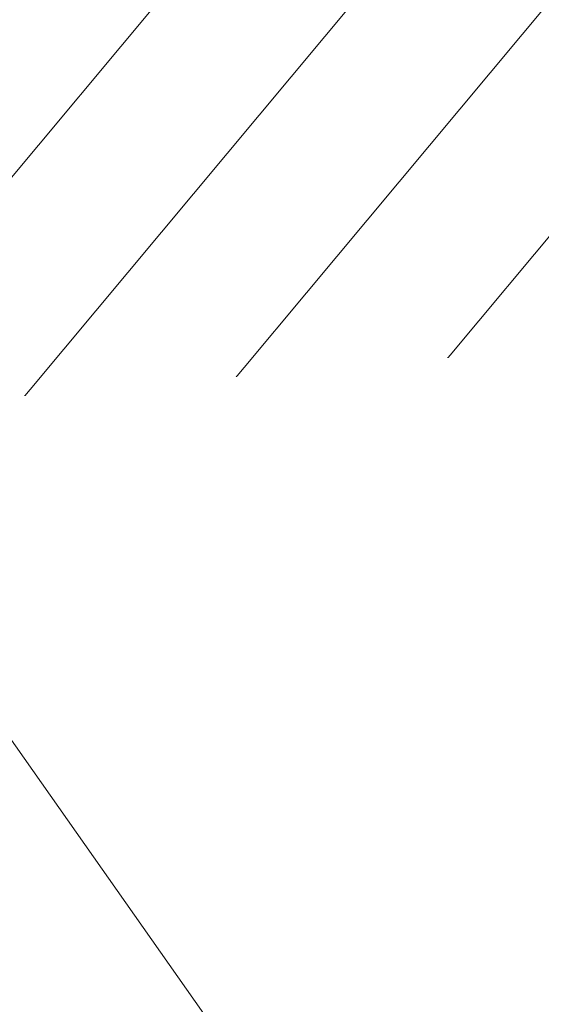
# Model space of a CAD drawing. Header units: metres. Extents: x 7493319 to 7493540, y 5986548 to 5986696.
# Tile 21 of 30: x 7493406.357 to 7493407.225, y 5986664.026 to 5986665.665. Entities that reach past the tile are written whole.
import ezdxf

# ---------------------------------------------------------------- set-up
doc = ezdxf.new("R2010")
doc.units = ezdxf.units.M
doc.header["$MEASUREMENT"] = 0
for name, color, linetype, lineweight in [('_k_kreskowanie', 250, 'CONTINUOUS', 5), ('_k_urzadzenia', 250, 'CONTINUOUS', 13), ('_k_widok', 7, 'CONTINUOUS', 18), ('_k_wymiar', 7, 'CONTINUOUS', 13), ('_k_ściany', 7, 'CONTINUOUS', 35)]:
    doc.layers.add(name, color=color, linetype=linetype, lineweight=lineweight)
doc.layers.add('_k_niewidoczna', color=72, linetype='CONTINUOUS', lineweight=9, plot=False)
doc.styles.add('GENERATED_STYLE_1', font='msgothic.ttc')

# ---------------------------------------------------------------- blocks, each defined once
blk = doc.blocks.new('3009EPZ')
at = {"layer": '_k_niewidoczna', "color": 1, "lineweight": 20, "insert": (-3.165554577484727, -0.2128368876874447), "char_height": 0.24, "width": 11.63444291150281, "attachment_point": 1, "line_spacing_factor": 1.55, "style": 'GENERATED_STYLE_1', "bg_fill": 2}
blk.add_mtext('\\A1;{\\f@MS Gothic|b0|i0|c238|p49;\\C256;\\P\\pxi-1,l1,t5;^I^I3009EPZ\\P\\pi-4,l4;^I}', dxfattribs=at)
blk = doc.blocks.new('42221')
at = {"layer": '_k_urzadzenia', "lineweight": 13}
blk.add_line((-3.191565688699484, 1.393988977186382), (-2.55072664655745, 1.023954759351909), dxfattribs=at)
blk = doc.blocks.new('PZ')
at = {"layer": '_k_kreskowanie'}
h = blk.add_hatch(dxfattribs=at)
h.set_pattern_fill('ANSI31', color=30, scale=2)
h.set_pattern_definition([(44.99999999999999, (0, 9.999999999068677), (-0.1767766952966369, 0.1767766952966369), [])])
h.paths.add_polyline_path([(0, 0), (-10.00000000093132, -9.313225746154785e-10), (-10, -8), (0, -8.000000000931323)])
at = {"layer": '_k_wymiar'}
blk.add_blockref('3009EPZ', (-4.874138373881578, -2.223998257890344), dxfattribs=at)
at = {"layer": '_k_wymiar', "xscale": -1, "rotation": 270}
blk.add_blockref('42221', (-3.302318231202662, -0.2372885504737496), dxfattribs=at)
blk = doc.blocks.new('dz_89')
at = {"layer": '_k_widok', "rotation": 2.995343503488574}
blk.add_blockref('PZ', (62.81248085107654, 35.40524195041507), dxfattribs=at)

msp = doc.modelspace()

# ---------------------------------------------------------------- block references
at = {"layer": '_k_ściany', "rotation": 2.126854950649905}
msp.add_blockref('dz_89', (7493346.843220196, 5986629.826319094), dxfattribs=at)

doc.saveas('drawing.dxf')
